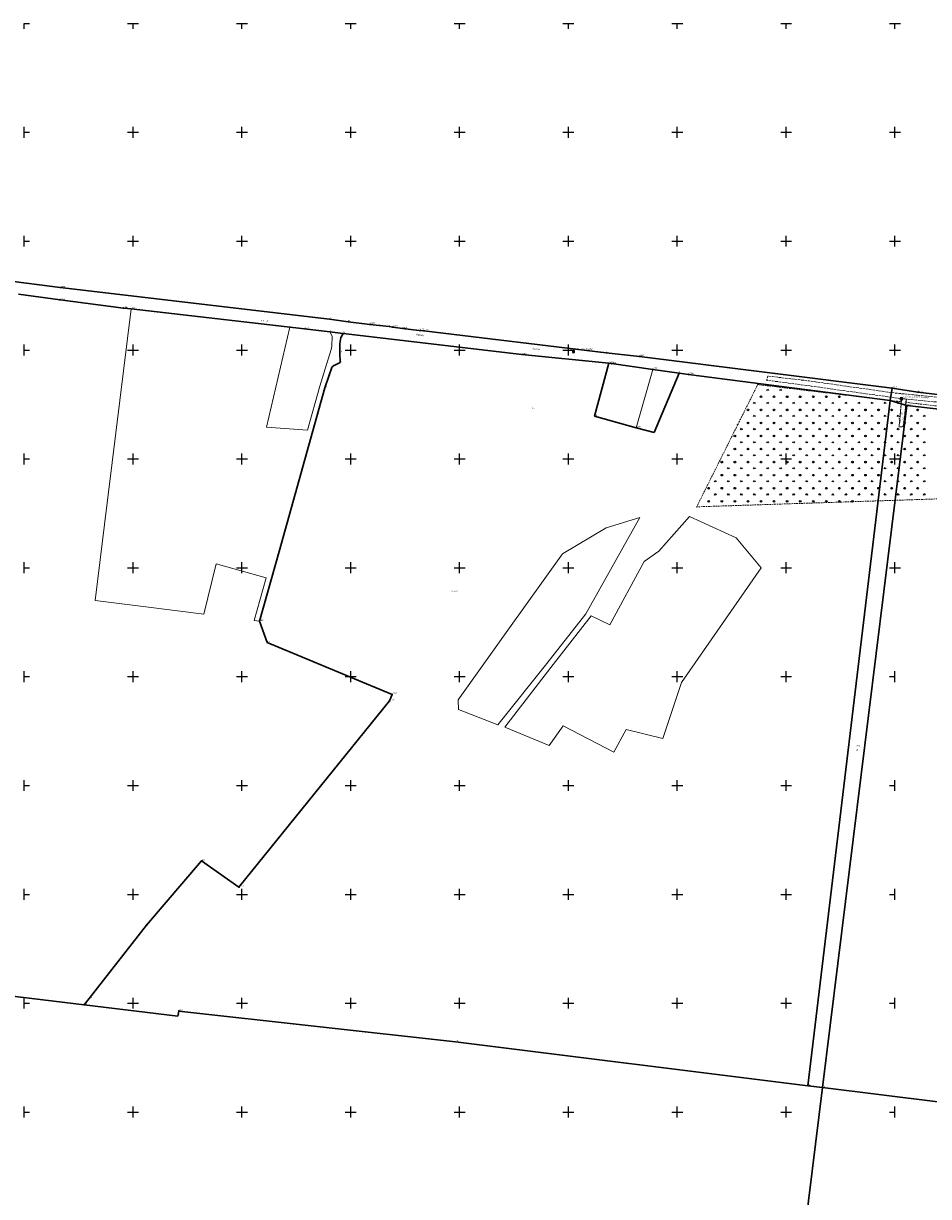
# Model space of a CAD drawing. Header units: metres. Extents: x 5550519 to 5556068, y 5707831 to 5711778.
# Tile 4 of 6: x 5554399 to 5555231, y 5708422 to 5709500. Entities that reach past the tile are written whole.
import ezdxf
from ezdxf.enums import TextEntityAlignment as Align

# ---------------------------------------------------------------- set-up
doc = ezdxf.new("R2010")
doc.units = ezdxf.units.M
doc.header["$MEASUREMENT"] = 0
for name, pattern in [('1.5_0.75', [2.25, 1.5, -0.75]), ('2.25_0.75', [3, 2.25, -0.75]), ('219-1000', [0])]:
    doc.linetypes.add(name, pattern=pattern)
doc.layers.get('0').update_dxf_attribs({"color": 2, "linetype": 'CONTINUOUS', "lineweight": 5})
for name, color, linetype in [('202-punkt graniczny', 7, 'CONTINUOUS'), ('202-punkt graniczny-Atr103', 7, 'CONTINUOUS'), ('202-punkt graniczny-Atr104', 7, 'CONTINUOUS'), ('203-punkt graniczny', 7, 'CONTINUOUS'), ('203-punkt graniczny-Atr103', 7, 'CONTINUOUS'), ('210-oznaczenie konturu użytku gruntowego', 7, 'CONTINUOUS'), ('211-numer działki ewidencyjnej', 7, 'CONTINUOUS'), ('218-kontur użytku gruntowego', 7, 'CONTINUOUS'), ('219-działka ewidencyjna', 7, 'CONTINUOUS'), ('994-Nazwa ulicy', 7, 'CONTINUOUS'), ('jezdnia', 7, 'CONTINUOUS'), ('jezdnia-Atr17', 7, 'CONTINUOUS'), ('pikieta naturalna', 7, 'CONTINUOUS'), ('pikieta naturalna-Atr2', 7, 'CONTINUOUS'), ('Punkt roboczy BDOT GESUT K1', 7, 'CONTINUOUS'), ('Szczegółowa osnowa geodezyjna pozioma', 7, 'CONTINUOUS'), ('Szczegółowa osnowa geodezyjna pozioma-Atr103', 7, 'CONTINUOUS'), ('teren zalesiony', 7, 'CONTINUOUS'), ('Wstawianie ramki sekcyjnej z opisem', 7, 'CONTINUOUS')]:
    doc.layers.add(name, color=color, linetype=linetype)
doc.styles.get("Standard").update_dxf_attribs({"font": 'Working1250', "width": 0.75})

# ---------------------------------------------------------------- blocks, each defined once
blk = doc.blocks.new('203')
at = {"linetype": 'Continuous', "lineweight": 0}
h = blk.add_hatch(color=0, dxfattribs=at)
edge = h.paths.add_edge_path()
edge.add_arc((0, 0), 0.09, 0, 360)
blk = doc.blocks.new('202')
at = {"color": 0, "linetype": 'Continuous', "lineweight": 0}
blk.add_circle((0, 0), 0.4, dxfattribs=at)
blk = doc.blocks.new('PW01')
at = {"linetype": 'Continuous', "lineweight": 13}
h = blk.add_hatch(color=0, dxfattribs=at)
edge = h.paths.add_edge_path()
edge.add_arc((0, 0), 0.18, 0, 360)
blk = doc.blocks.new('OTZK3')
at = {"color": 0, "linetype": 'Continuous'}
for p, q in [((-0.75, -0.433), (0, 0.866)), ((0, 0.866), (0.75, -0.433))]:
    blk.add_line(p, q, dxfattribs=at)
blk = doc.blocks.new('OTZK1')
at = {"color": 0, "linetype": 'Continuous'}
blk.add_circle((0, 0), 0.75, dxfattribs=at)
blk = doc.blocks.new('PIKIETAW1891')
at = {"color": 0}
blk.add_circle((0, 0), 0.09, dxfattribs=at)
blk = doc.blocks.new('OSSP')
at = {"color": 0}
for p, q in [((-0.939, 0.938), (-0.939, -0.938)), ((-0.939, 0.938), (-0.939, -0.938)), ((0.936, 0.938), (-0.939, 0.938)), ((0.936, 0.938), (-0.939, 0.938)), ((0.45, 0), (-0.45, 0)), ((0.45, 0), (-0.45, 0)), ((0, -0.45), (0, 0.45)), ((0, -0.45), (0, 0.45)), ((0.936, -0.938), (0.936, 0.938)), ((0.936, -0.938), (0.936, 0.938)), ((-0.939, -0.938), (0.936, -0.938)), ((-0.939, -0.938), (0.936, -0.938))]:
    blk.add_line(p, q, dxfattribs=at)
blk = doc.blocks.new('RAMKA1000K')
at = {"color": 0}
for p, q in [((0, 495), (0, 500)), ((0, 500), (5, 500)), ((95, 500), (105, 500)), ((100, 495), (100, 500)), ((195, 500), (205, 500)), ((200, 495), (200, 500)), ((295, 500), (305, 500)), ((300, 495), (300, 500)), ((395, 500), (405, 500)), ((400, 495), (400, 500)), ((495, 500), (505, 500)), ((500, 495), (500, 500)), ((595, 500), (605, 500)), ((600, 495), (600, 500)), ((695, 500), (705, 500)), ((700, 495), (700, 500)), ((795, 500), (800, 500)), ((800, 495), (800, 500)), ((0, 395), (0, 405)), ((0, 400), (5, 400)), ((95, 400), (105, 400)), ((100, 395), (100, 405)), ((195, 400), (205, 400)), ((200, 395), (200, 405)), ((295, 400), (305, 400)), ((300, 395), (300, 405)), ((395, 400), (405, 400)), ((400, 395), (400, 405)), ((495, 400), (505, 400)), ((500, 395), (500, 405)), ((595, 400), (605, 400)), ((600, 395), (600, 405)), ((695, 400), (705, 400)), ((700, 395), (700, 405)), ((795, 400), (800, 400)), ((800, 395), (800, 405)), ((0, 295), (0, 305)), ((100, 295), (100, 305)), ((200, 295), (200, 305)), ((300, 295), (300, 305)), ((400, 295), (400, 305)), ((500, 295), (500, 305)), ((600, 295), (600, 305)), ((700, 295), (700, 305)), ((800, 295), (800, 305)), ((0, 300), (5, 300)), ((95, 300), (105, 300)), ((195, 300), (205, 300)), ((295, 300), (305, 300)), ((395, 300), (405, 300)), ((495, 300), (505, 300)), ((595, 300), (605, 300)), ((695, 300), (705, 300)), ((795, 300), (800, 300)), ((0, 195), (0, 205)), ((100, 195), (100, 205)), ((200, 195), (200, 205)), ((300, 195), (300, 205)), ((400, 195), (400, 205)), ((500, 195), (500, 205)), ((600, 195), (600, 205)), ((700, 195), (700, 205)), ((800, 195), (800, 205)), ((0, 200), (5, 200)), ((95, 200), (105, 200)), ((195, 200), (205, 200)), ((295, 200), (305, 200)), ((395, 200), (405, 200)), ((495, 200), (505, 200)), ((595, 200), (605, 200)), ((695, 200), (705, 200)), ((795, 200), (800, 200)), ((0, 95), (0, 105)), ((0, 100), (5, 100)), ((95, 100), (105, 100)), ((100, 95), (100, 105)), ((195, 100), (205, 100)), ((200, 95), (200, 105)), ((295, 100), (305, 100)), ((300, 95), (300, 105)), ((395, 100), (405, 100)), ((400, 95), (400, 105)), ((495, 100), (505, 100)), ((500, 95), (500, 105)), ((595, 100), (605, 100)), ((600, 95), (600, 105)), ((695, 100), (705, 100)), ((700, 95), (700, 105)), ((795, 100), (800, 100)), ((800, 95), (800, 105)), ((0, 0), (0, 5)), ((0, 0), (5, 0)), ((95, 0), (105, 0)), ((100, 0), (100, 5)), ((195, 0), (205, 0)), ((200, 0), (200, 5)), ((295, 0), (305, 0)), ((300, 0), (300, 5)), ((395, 0), (405, 0)), ((400, 0), (400, 5)), ((495, 0), (505, 0)), ((500, 0), (500, 5)), ((595, 0), (605, 0)), ((600, 0), (600, 5)), ((695, 0), (705, 0)), ((700, 0), (700, 5)), ((795, 0), (800, 0)), ((800, 0), (800, 5))]:
    blk.add_line(p, q, dxfattribs=at)

msp = doc.modelspace()

# ---------------------------------------------------------------- linework, layer by layer
at = {"layer": '218-kontur użytku gruntowego', "color": 3, "linetype": 'Continuous', "lineweight": 18, "flags": 128}
for points in [[(5554433.02, 5709257.41), (5554380.75, 5709264.25)], [(5554680.38, 5709228.29), (5554433.02, 5709257.41)], [(5554394.85, 5709251.18), (5554432.88, 5709246.03)], [(5554432.88, 5709246.03), (5554491.22, 5709238.53)], [(5554498.26, 5709237.87), (5554473.86, 5709039.8)], [(5554491.22, 5709238.53), (5554498.26, 5709237.87)], [(5554644.07, 5709221.08), (5554498.26, 5709237.87)], [(5554498.26, 5709237.87), (5554644.07, 5709221.08)], [(5554622.54, 5709129.2), (5554644.07, 5709221.08)], [(5554644.07, 5709221.08), (5554657.64, 5709219.52)], [(5554697.51, 5709226.05), (5554680.38, 5709228.29)], [(5554717.66, 5709223.61), (5554697.51, 5709226.05)], [(5554726.3, 5709222.57), (5554717.66, 5709223.61)], [(5554735.19, 5709221.5), (5554726.3, 5709222.57)], [(5554738.53, 5709221.09), (5554735.19, 5709221.5)], [(5554747.5, 5709219.66), (5554738.53, 5709221.09)], [(5554657.64, 5709219.52), (5554680.86, 5709216.77)], [(5554693.04, 5709215.32), (5554680.86, 5709216.77)], [(5554680.86, 5709216.77), (5554682.81, 5709212.61)], [(5554680.86, 5709216.77), (5554693.04, 5709215.32)], [(5554682.81, 5709212.61), (5554682.47, 5709203.66)], [(5554857.11, 5709195.87), (5554693.04, 5709215.32)], [(5554693.04, 5709215.32), (5554857.11, 5709195.87)], [(5554762.83, 5709218.08), (5554747.5, 5709219.66)], [(5554767.23, 5709217.68), (5554762.83, 5709218.08)], [(5554934.6, 5709197.33), (5554767.23, 5709217.68)], [(5554681.93, 5709200.43), (5554677.67, 5709186.57)], [(5554682.47, 5709203.66), (5554681.93, 5709200.43)], [(5554937.11, 5709187.8), (5554857.11, 5709195.87)], [(5554857.11, 5709195.87), (5554937.11, 5709187.8)], [(5554965.22, 5709194.14), (5554934.6, 5709197.33)], [(5555163.75, 5709169.32), (5554965.22, 5709194.14)], [(5554677.67, 5709186.57), (5554671.59, 5709166.69)], [(5554923.89, 5709139.29), (5554937.11, 5709187.8)], [(5554937.11, 5709187.8), (5554939.49, 5709187.55)], [(5554939.49, 5709187.55), (5554977.6, 5709182.24)], [(5554977.6, 5709182.24), (5554962.31, 5709128.68)], [(5555001.68, 5709178.88), (5554977.6, 5709182.24)], [(5554977.6, 5709182.24), (5555001.68, 5709178.88)], [(5555010.39, 5709177.67), (5555001.68, 5709178.88)], [(5555001.68, 5709178.88), (5555010.39, 5709177.67)], [(5555195.65, 5709153.71), (5555010.39, 5709177.67)], [(5555010.39, 5709177.67), (5555195.65, 5709153.71)], [(5555197.48, 5709165.1), (5555163.75, 5709169.32)], [(5554671.59, 5709166.69), (5554660.29, 5709126.48)], [(5555195.65, 5709153.71), (5555197.48, 5709165.1)], [(5555197.48, 5709165.1), (5555195.65, 5709153.71)], [(5555220.88, 5709161.36), (5555197.48, 5709165.1)], [(5555458.23, 5709133.02), (5555220.88, 5709161.36)], [(5555119.91, 5708523.98), (5555195.65, 5709153.71)], [(5555195.65, 5709153.71), (5555119.91, 5708523.98)], [(5555133.45, 5708522.62), (5555210.8, 5709149.02)], [(5555210.8, 5709149.02), (5555133.45, 5708522.62)], [(5555210.8, 5709149.02), (5555195.65, 5709153.71)], [(5555195.65, 5709153.71), (5555210.8, 5709149.02)], [(5555635.05, 5709100.64), (5555210.8, 5709149.02)], [(5555210.8, 5709149.02), (5555635.05, 5709100.64)], [(5554962.31, 5709128.68), (5554923.89, 5709139.29)], [(5554660.29, 5709126.48), (5554622.54, 5709129.2)], [(5554473.86, 5709039.8), (5554465.14, 5708969.91)], [(5554965.74, 5709046.23), (5554916.06, 5708957.62)], [(5554934.64, 5709036.83), (5554965.74, 5709046.23)], [(5554982.98, 5709015.11), (5555011.13, 5709047.14)], [(5555011.13, 5709047.14), (5555053.96, 5709027.41)], [(5554894.58, 5709012.89), (5554934.64, 5709036.83)], [(5555053.96, 5709027.41), (5555077.19, 5709000)], [(5554844.31, 5708942.56), (5554894.58, 5709012.89)], [(5554938.01, 5708947.6), (5554969.7, 5709005.72)], [(5554969.7, 5709005.72), (5554982.98, 5709015.11)], [(5554565.1, 5708957.33), (5554576.28, 5709003.59)], [(5554576.28, 5709003.59), (5554622.22, 5708990.87)], [(5555077.19, 5709000), (5555003.94, 5708894.72)], [(5554622.22, 5708990.87), (5554611.18, 5708951.53)], [(5554465.14, 5708969.91), (5554509.42, 5708964.34)], [(5554509.42, 5708964.34), (5554565.1, 5708957.33)], [(5554611.18, 5708951.53), (5554616.14, 5708950.91)], [(5554916.06, 5708957.62), (5554880.17, 5708911.99)], [(5554883.71, 5708908.3), (5554920.74, 5708955.7)], [(5554920.74, 5708955.7), (5554938.01, 5708947.6)], [(5554616.14, 5708950.91), (5554623.22, 5708931.39)], [(5554798.66, 5708878.77), (5554844.31, 5708942.56)], [(5554623.22, 5708931.39), (5554738.08, 5708883.72)], [(5554880.17, 5708911.99), (5554835.16, 5708855.57)], [(5554841.47, 5708853.49), (5554883.71, 5708908.3)], [(5555003.94, 5708894.72), (5554986.6, 5708843.15)], [(5554735.68, 5708877.75), (5554630.81, 5708748.11)], [(5554738.08, 5708883.72), (5554735.68, 5708877.75)], [(5554798.87, 5708869.89), (5554798.66, 5708878.77)], [(5554835.16, 5708855.57), (5554798.87, 5708869.89)], [(5554895.29, 5708854.88), (5554882.24, 5708836.85)], [(5554941.68, 5708830.51), (5554895.29, 5708854.88)], [(5554882.24, 5708836.85), (5554841.47, 5708853.49)], [(5554953.13, 5708851.49), (5554941.68, 5708830.51)], [(5554986.6, 5708843.15), (5554953.13, 5708851.49)], [(5554630.81, 5708748.11), (5554597.28, 5708706.66)], [(5554562.96, 5708730.67), (5554523.68, 5708684.84)], [(5554597.28, 5708706.66), (5554562.96, 5708730.67)], [(5554523.68, 5708684.84), (5554512.45, 5708671.75)], [(5554512.45, 5708671.75), (5554459.66, 5708604.45)], [(5554455.1, 5708598.63), (5554335.92, 5708612.8)], [(5554459.66, 5708604.45), (5554455.1, 5708598.63)], [(5554455.1, 5708598.63), (5554541.28, 5708588.12)], [(5554541.28, 5708588.12), (5554455.1, 5708598.63)], [(5554541.28, 5708588.12), (5554541.98, 5708592.83)], [(5554541.98, 5708592.83), (5554541.28, 5708588.12)], [(5554541.98, 5708592.83), (5554796.2, 5708564.5)], [(5554796.2, 5708564.5), (5554541.98, 5708592.83)], [(5554796.2, 5708564.5), (5555119.91, 5708523.98)], [(5555119.91, 5708523.98), (5554796.2, 5708564.5)], [(5555101.68, 5708264.77), (5555133.45, 5708522.62)], [(5555133.45, 5708522.62), (5555101.68, 5708264.77)], [(5555133.45, 5708522.62), (5555119.91, 5708523.98)], [(5555119.91, 5708523.98), (5555133.45, 5708522.62)], [(5555347.87, 5708495.95), (5555133.45, 5708522.62)], [(5555133.45, 5708522.62), (5555347.87, 5708495.95)]]:
    msp.add_lwpolyline(points, dxfattribs=at)
at = {"layer": '219-działka ewidencyjna', "color": 94, "linetype": '219-1000', "lineweight": 30, "flags": 128}
for points in [[(5554380.75, 5709264.25), (5554433.02, 5709257.41)], [(5554680.38, 5709228.29), (5554433.02, 5709257.41)], [(5554394.85, 5709251.18), (5554432.88, 5709246.03)], [(5554432.88, 5709246.03), (5554491.22, 5709238.53)], [(5554491.22, 5709238.53), (5554498.26, 5709237.87)], [(5554498.26, 5709237.87), (5554657.64, 5709219.52)], [(5554680.38, 5709228.29), (5554697.51, 5709226.05)], [(5554697.51, 5709226.05), (5554717.66, 5709223.61)], [(5554717.66, 5709223.61), (5554726.3, 5709222.57)], [(5554726.3, 5709222.57), (5554735.19, 5709221.5)], [(5554738.53, 5709221.09), (5554735.19, 5709221.5)], [(5554747.5, 5709219.66), (5554738.53, 5709221.09)], [(5554657.64, 5709219.52), (5554680.86, 5709216.77)], [(5554680.86, 5709216.77), (5554693.04, 5709215.32)], [(5554690.1, 5709205.9), (5554690.74, 5709211.43)], [(5554690.74, 5709211.43), (5554693.04, 5709215.32)], [(5554857.11, 5709195.87), (5554693.04, 5709215.32)], [(5554762.83, 5709218.08), (5554747.5, 5709219.66)], [(5554762.83, 5709218.08), (5554767.23, 5709217.68)], [(5554767.23, 5709217.68), (5554934.6, 5709197.33)], [(5554689.98, 5709197.7), (5554690.1, 5709205.9)], [(5554684.12, 5709185.54), (5554690.33, 5709188.5)], [(5554689.98, 5709197.7), (5554690.33, 5709188.5)], [(5554857.11, 5709195.87), (5554937.11, 5709187.8)], [(5554965.22, 5709194.14), (5554934.6, 5709197.33)], [(5554965.22, 5709194.14), (5555197.48, 5709165.1)], [(5554679.95, 5709176.03), (5554682.66, 5709183.92)], [(5554682.66, 5709183.92), (5554683.01, 5709184.6)], [(5554683.01, 5709184.6), (5554683.41, 5709185.2)], [(5554683.41, 5709185.2), (5554684.12, 5709185.54)], [(5554937.11, 5709187.8), (5554923.89, 5709139.29)], [(5554937.11, 5709187.8), (5554939.49, 5709187.55)], [(5554939.49, 5709187.55), (5554977.6, 5709182.24)], [(5554977.6, 5709182.24), (5555001.68, 5709178.88)], [(5554978.61, 5709124.18), (5555001.68, 5709178.88)], [(5555010.39, 5709177.67), (5555001.68, 5709178.88)], [(5555010.39, 5709177.67), (5555195.65, 5709153.71)], [(5554676.3, 5709165.35), (5554679.95, 5709176.03)], [(5554634.15, 5709015.05), (5554676.3, 5709165.35)], [(5555197.48, 5709165.1), (5555195.65, 5709153.71)], [(5555197.48, 5709165.1), (5555220.88, 5709161.36)], [(5555220.88, 5709161.36), (5555458.23, 5709133.02)], [(5555119.91, 5708523.98), (5555195.65, 5709153.71)], [(5555133.45, 5708522.62), (5555210.8, 5709149.02)], [(5555195.65, 5709153.71), (5555210.8, 5709149.02)], [(5555635.05, 5709100.64), (5555210.8, 5709149.02)], [(5554923.89, 5709139.29), (5554962.31, 5709128.68)], [(5554962.31, 5709128.68), (5554978.61, 5709124.18)], [(5554616.14, 5708950.91), (5554634.15, 5709015.05)], [(5554616.14, 5708950.91), (5554623.22, 5708931.39)], [(5554738.08, 5708883.72), (5554623.22, 5708931.39)], [(5554735.68, 5708877.75), (5554597.28, 5708706.66)], [(5554738.08, 5708883.72), (5554735.68, 5708877.75)], [(5554562.96, 5708730.67), (5554512.45, 5708671.75)], [(5554562.96, 5708730.67), (5554597.28, 5708706.66)], [(5554512.45, 5708671.75), (5554459.66, 5708604.45)], [(5554335.92, 5708612.8), (5554455.1, 5708598.63)], [(5554459.66, 5708604.45), (5554455.1, 5708598.63)], [(5554455.1, 5708598.63), (5554541.28, 5708588.12)], [(5554541.98, 5708592.83), (5554541.28, 5708588.12)], [(5554541.98, 5708592.83), (5554796.2, 5708564.5)], [(5554796.2, 5708564.5), (5555119.91, 5708523.98)], [(5555101.68, 5708264.77), (5555133.45, 5708522.62)], [(5555119.91, 5708523.98), (5555133.45, 5708522.62)], [(5555347.87, 5708495.95), (5555133.45, 5708522.62)]]:
    msp.add_lwpolyline(points, dxfattribs=at)
at = {"layer": 'jezdnia', "color": 252, "linetype": '2.25_0.75', "lineweight": 18, "flags": 128}
for points in [[(5555631.14, 5709107.85), (5555582.87, 5709114.28), (5555487.61, 5709126.44), (5555461.56, 5709129.81), (5555420.05, 5709135.28), (5555367.29, 5709142.27), (5555300.59, 5709150.08), (5555210.88, 5709159.51), (5555200.24, 5709160.42), (5555121.43, 5709171.58), (5555083.25, 5709176.06), (5555082.17, 5709172.29), (5555123.28, 5709166.82), (5555206.05, 5709155.34), (5555210.55, 5709154.86), (5555302.31, 5709146.24), (5555366.74, 5709138.92), (5555418.43, 5709131.09), (5555460.19, 5709126.83), (5555487.35, 5709122.93), (5555567.72, 5709112.96), (5555571.54, 5709112.46), (5555581.99, 5709110.46), (5555632.9, 5709104.61)], [(5555206.05, 5709155.34), (5555204.41, 5709135.09), (5555203.71, 5709129.49), (5555207.6, 5709129.65), (5555208.28, 5709134.78), (5555210.55, 5709154.86)]]:
    msp.add_lwpolyline(points, close=True, dxfattribs=at)
at = {"layer": 'teren zalesiony', "color": 3, "linetype": '1.5_0.75', "lineweight": 18, "flags": 128}
msp.add_lwpolyline([(5555562.91, 5709073.89), (5555565.87, 5709093.03), (5555567.28, 5709108.83), (5555210.23, 5709151.98), (5555208.28, 5709134.78), (5555207.6, 5709129.65), (5555203.71, 5709129.49), (5555204.41, 5709135.09), (5555205.83, 5709152.51), (5555195.65, 5709153.71), (5555073.93, 5709168.24), (5555057.8, 5709136), (5555055.54, 5709131.47), (5555017.83, 5709055.97)], close=True, dxfattribs=at)

# ---------------------------------------------------------------- block references
at = {"layer": '202-punkt graniczny', "color": 252, "linetype": 'Continuous', "lineweight": 18}
for p in [(5554433.02, 5709257.41), (5554432.88, 5709246.03), (5554491.22, 5709238.53), (5554717.66, 5709223.61), (5554738.53, 5709221.09), (5554767.23, 5709217.68), (5554965.22, 5709194.14), (5554937.11, 5709187.8), (5554939.49, 5709187.55), (5554977.6, 5709182.24), (5555010.39, 5709177.67), (5555197.48, 5709165.1), (5555220.88, 5709161.36), (5555210.8, 5709149.02), (5554962.31, 5709128.68), (5554735.68, 5708877.75), (5554738.08, 5708883.72), (5554562.96, 5708730.67), (5554597.28, 5708706.66), (5554512.45, 5708671.75), (5554455.1, 5708598.63), (5554541.98, 5708592.83), (5555133.45, 5708522.62)]:
    msp.add_blockref('202', p, dxfattribs=at)
at = {"layer": '203-punkt graniczny', "color": 252, "linetype": 'Continuous', "lineweight": 18}
for p in [(5554498.26, 5709237.87), (5554680.38, 5709228.29), (5554697.51, 5709226.05), (5554726.3, 5709222.57), (5554735.19, 5709221.5), (5554657.64, 5709219.52), (5554680.86, 5709216.77), (5554690.74, 5709211.43), (5554693.04, 5709215.32), (5554747.5, 5709219.66), (5554762.83, 5709218.08), (5554690.1, 5709205.9), (5554689.98, 5709197.7), (5554690.33, 5709188.5), (5554857.11, 5709195.87), (5554934.6, 5709197.33), (5554682.66, 5709183.92), (5554683.01, 5709184.6), (5554683.41, 5709185.2), (5554684.12, 5709185.54), (5555001.68, 5709178.88), (5554679.95, 5709176.03), (5554676.3, 5709165.35), (5555195.65, 5709153.71), (5554923.89, 5709139.29), (5554978.61, 5709124.18), (5554634.15, 5709015.05), (5554616.14, 5708950.91), (5554623.22, 5708931.39), (5554459.66, 5708604.45), (5554541.28, 5708588.12), (5554796.2, 5708564.5), (5555119.91, 5708523.98)]:
    msp.add_blockref('203', p, dxfattribs=at)
at = {"layer": 'pikieta naturalna', "color": 252, "linetype": 'Continuous', "lineweight": 13}
for p in [(5555210.37, 5709152.86), (5555204.41, 5709135.09), (5555208.28, 5709134.78)]:
    msp.add_blockref('PW01', p, dxfattribs=at)
at = {"layer": 'Punkt roboczy BDOT GESUT K1', "color": 6, "linetype": 'Continuous', "lineweight": 18}
for p in [(5555073.93, 5709168.24), (5555082.17, 5709172.29), (5555083.25, 5709176.06), (5555121.43, 5709171.58), (5555123.28, 5709166.82), (5555200.24, 5709160.42), (5555210.88, 5709159.51), (5555195.65, 5709153.71), (5555205.83, 5709152.51), (5555206.05, 5709155.34), (5555206.05, 5709155.34), (5555210.23, 5709151.98), (5555210.37, 5709152.86), (5555210.55, 5709154.86), (5555210.55, 5709154.86), (5555057.8, 5709136), (5555204.41, 5709135.09), (5555204.41, 5709135.09), (5555204.41, 5709135.09), (5555208.28, 5709134.78), (5555208.28, 5709134.78), (5555208.28, 5709134.78), (5555055.54, 5709131.47), (5555203.71, 5709129.49), (5555203.71, 5709129.49), (5555207.6, 5709129.65), (5555207.6, 5709129.65), (5555017.83, 5709055.97)]:
    msp.add_blockref('PIKIETAW1891', p, dxfattribs=at)
at = {"layer": 'Szczegółowa osnowa geodezyjna pozioma', "color": 252, "linetype": 'Continuous', "lineweight": 13}
for p in [(5554904.666, 5709198.734), (5555205.837, 5709155.192)]:
    msp.add_blockref('OSSP', p, dxfattribs=at)
at = {"layer": 'teren zalesiony', "color": 3, "linetype": 'Continuous', "lineweight": 18}
for name, p in [('OTZK1', (5555076.916, 5709157.056)), ('OTZK3', (5555082.916, 5709163.236)), ('OTZK1', (5555088.916, 5709157.056)), ('OTZK3', (5555094.916, 5709163.236)), ('OTZK1', (5555100.916, 5709157.056)), ('OTZK1', (5555112.916, 5709157.056)), ('OTZK1', (5555124.916, 5709157.056)), ('OTZK1', (5555136.916, 5709157.056)), ('OTZK1', (5555148.916, 5709157.056)), ('OTZK1', (5555064.916, 5709145.056)), ('OTZK3', (5555070.916, 5709151.236)), ('OTZK1', (5555076.916, 5709145.056)), ('OTZK3', (5555082.916, 5709151.236)), ('OTZK1', (5555088.916, 5709145.056)), ('OTZK3', (5555094.916, 5709151.236)), ('OTZK1', (5555100.916, 5709145.056)), ('OTZK3', (5555106.916, 5709151.236)), ('OTZK1', (5555112.916, 5709145.056)), ('OTZK3', (5555118.916, 5709151.236)), ('OTZK1', (5555124.916, 5709145.056)), ('OTZK3', (5555130.916, 5709151.236)), ('OTZK1', (5555136.916, 5709145.056)), ('OTZK3', (5555142.916, 5709151.236)), ('OTZK1', (5555148.916, 5709145.056)), ('OTZK3', (5555154.916, 5709151.236)), ('OTZK1', (5555160.916, 5709145.056)), ('OTZK3', (5555166.916, 5709151.236)), ('OTZK1', (5555172.916, 5709145.056)), ('OTZK3', (5555178.916, 5709151.236)), ('OTZK1', (5555184.916, 5709145.056)), ('OTZK3', (5555190.916, 5709151.236)), ('OTZK1', (5555196.916, 5709145.056)), ('OTZK3', (5555202.916, 5709151.236)), ('OTZK1', (5555220.916, 5709145.056)), ('OTZK3', (5555070.916, 5709139.236)), ('OTZK3', (5555082.916, 5709139.236)), ('OTZK3', (5555094.916, 5709139.236)), ('OTZK3', (5555106.916, 5709139.236)), ('OTZK3', (5555118.916, 5709139.236)), ('OTZK3', (5555130.916, 5709139.236)), ('OTZK3', (5555142.916, 5709139.236)), ('OTZK3', (5555154.916, 5709139.236)), ('OTZK3', (5555166.916, 5709139.236)), ('OTZK3', (5555178.916, 5709139.236)), ('OTZK3', (5555190.916, 5709139.236)), ('OTZK3', (5555202.916, 5709139.236)), ('OTZK3', (5555214.916, 5709139.236)), ('OTZK3', (5555226.916, 5709139.236)), ('OTZK3', (5555058.916, 5709127.236)), ('OTZK1', (5555064.916, 5709133.056)), ('OTZK3', (5555070.916, 5709127.236)), ('OTZK1', (5555076.916, 5709133.056)), ('OTZK3', (5555082.916, 5709127.236)), ('OTZK1', (5555088.916, 5709133.056)), ('OTZK3', (5555094.916, 5709127.236)), ('OTZK1', (5555100.916, 5709133.056)), ('OTZK3', (5555106.916, 5709127.236)), ('OTZK1', (5555112.916, 5709133.056)), ('OTZK3', (5555118.916, 5709127.236)), ('OTZK1', (5555124.916, 5709133.056)), ('OTZK3', (5555130.916, 5709127.236)), ('OTZK1', (5555136.916, 5709133.056)), ('OTZK3', (5555142.916, 5709127.236)), ('OTZK1', (5555148.916, 5709133.056)), ('OTZK3', (5555154.916, 5709127.236)), ('OTZK1', (5555160.916, 5709133.056)), ('OTZK3', (5555166.916, 5709127.236)), ('OTZK1', (5555172.916, 5709133.056)), ('OTZK3', (5555178.916, 5709127.236)), ('OTZK1', (5555184.916, 5709133.056)), ('OTZK3', (5555190.916, 5709127.236)), ('OTZK1', (5555196.916, 5709133.056)), ('OTZK3', (5555202.916, 5709127.236)), ('OTZK1', (5555208.916, 5709133.056)), ('OTZK3', (5555214.916, 5709127.236)), ('OTZK1', (5555220.916, 5709133.056)), ('OTZK3', (5555226.916, 5709127.236)), ('OTZK1', (5555052.916, 5709121.056)), ('OTZK3', (5555058.916, 5709115.236)), ('OTZK1', (5555064.916, 5709121.056)), ('OTZK3', (5555070.916, 5709115.236)), ('OTZK1', (5555076.916, 5709121.056)), ('OTZK3', (5555082.916, 5709115.236)), ('OTZK1', (5555088.916, 5709121.056)), ('OTZK3', (5555094.916, 5709115.236)), ('OTZK1', (5555100.916, 5709121.056)), ('OTZK3', (5555106.916, 5709115.236)), ('OTZK1', (5555112.916, 5709121.056)), ('OTZK3', (5555118.916, 5709115.236)), ('OTZK1', (5555124.916, 5709121.056)), ('OTZK3', (5555130.916, 5709115.236)), ('OTZK1', (5555136.916, 5709121.056)), ('OTZK3', (5555142.916, 5709115.236)), ('OTZK1', (5555148.916, 5709121.056)), ('OTZK3', (5555154.916, 5709115.236)), ('OTZK1', (5555160.916, 5709121.056)), ('OTZK3', (5555166.916, 5709115.236)), ('OTZK1', (5555172.916, 5709121.056)), ('OTZK3', (5555178.916, 5709115.236)), ('OTZK1', (5555184.916, 5709121.056)), ('OTZK3', (5555190.916, 5709115.236)), ('OTZK1', (5555196.916, 5709121.056)), ('OTZK3', (5555202.916, 5709115.236)), ('OTZK1', (5555208.916, 5709121.056)), ('OTZK3', (5555214.916, 5709115.236)), ('OTZK1', (5555220.916, 5709121.056)), ('OTZK3', (5555226.916, 5709115.236)), ('OTZK3', (5555046.916, 5709103.236)), ('OTZK1', (5555052.916, 5709109.056)), ('OTZK3', (5555058.916, 5709103.236)), ('OTZK1', (5555064.916, 5709109.056)), ('OTZK3', (5555070.916, 5709103.236)), ('OTZK1', (5555076.916, 5709109.056)), ('OTZK3', (5555082.916, 5709103.236)), ('OTZK1', (5555088.916, 5709109.056)), ('OTZK3', (5555094.916, 5709103.236)), ('OTZK1', (5555100.916, 5709109.056)), ('OTZK3', (5555106.916, 5709103.236)), ('OTZK1', (5555112.916, 5709109.056)), ('OTZK3', (5555118.916, 5709103.236)), ('OTZK1', (5555124.916, 5709109.056)), ('OTZK3', (5555130.916, 5709103.236)), ('OTZK1', (5555136.916, 5709109.056)), ('OTZK3', (5555142.916, 5709103.236)), ('OTZK1', (5555148.916, 5709109.056)), ('OTZK3', (5555154.916, 5709103.236)), ('OTZK1', (5555160.916, 5709109.056)), ('OTZK3', (5555166.916, 5709103.236)), ('OTZK1', (5555172.916, 5709109.056)), ('OTZK3', (5555178.916, 5709103.236)), ('OTZK1', (5555184.916, 5709109.056)), ('OTZK3', (5555190.916, 5709103.236)), ('OTZK1', (5555196.916, 5709109.056)), ('OTZK3', (5555202.916, 5709103.236)), ('OTZK1', (5555208.916, 5709109.056)), ('OTZK3', (5555214.916, 5709103.236)), ('OTZK1', (5555220.916, 5709109.056)), ('OTZK3', (5555226.916, 5709103.236)), ('OTZK1', (5555040.916, 5709097.056)), ('OTZK3', (5555046.916, 5709091.236)), ('OTZK1', (5555052.916, 5709097.056)), ('OTZK3', (5555058.916, 5709091.236)), ('OTZK1', (5555064.916, 5709097.056)), ('OTZK3', (5555070.916, 5709091.236)), ('OTZK1', (5555076.916, 5709097.056)), ('OTZK3', (5555082.916, 5709091.236)), ('OTZK1', (5555088.916, 5709097.056)), ('OTZK3', (5555094.916, 5709091.236)), ('OTZK1', (5555100.916, 5709097.056)), ('OTZK3', (5555106.916, 5709091.236)), ('OTZK1', (5555112.916, 5709097.056)), ('OTZK3', (5555118.916, 5709091.236)), ('OTZK1', (5555124.916, 5709097.056)), ('OTZK3', (5555130.916, 5709091.236)), ('OTZK1', (5555136.916, 5709097.056)), ('OTZK3', (5555142.916, 5709091.236)), ('OTZK1', (5555148.916, 5709097.056)), ('OTZK3', (5555154.916, 5709091.236)), ('OTZK1', (5555160.916, 5709097.056)), ('OTZK3', (5555166.916, 5709091.236)), ('OTZK1', (5555172.916, 5709097.056)), ('OTZK3', (5555178.916, 5709091.236)), ('OTZK1', (5555184.916, 5709097.056)), ('OTZK3', (5555190.916, 5709091.236)), ('OTZK1', (5555196.916, 5709097.056)), ('OTZK3', (5555202.916, 5709091.236)), ('OTZK1', (5555208.916, 5709097.056)), ('OTZK3', (5555214.916, 5709091.236)), ('OTZK1', (5555220.916, 5709097.056)), ('OTZK3', (5555226.916, 5709091.236)), ('OTZK1', (5555040.916, 5709085.056)), ('OTZK1', (5555052.916, 5709085.056)), ('OTZK1', (5555064.916, 5709085.056)), ('OTZK1', (5555076.916, 5709085.056)), ('OTZK1', (5555088.916, 5709085.056)), ('OTZK1', (5555100.916, 5709085.056)), ('OTZK1', (5555112.916, 5709085.056)), ('OTZK1', (5555124.916, 5709085.056)), ('OTZK1', (5555136.916, 5709085.056)), ('OTZK1', (5555148.916, 5709085.056)), ('OTZK1', (5555160.916, 5709085.056)), ('OTZK1', (5555172.916, 5709085.056)), ('OTZK1', (5555184.916, 5709085.056)), ('OTZK1', (5555196.916, 5709085.056)), ('OTZK1', (5555208.916, 5709085.056)), ('OTZK1', (5555220.916, 5709085.056)), ('OTZK1', (5555028.916, 5709073.056)), ('OTZK3', (5555034.916, 5709079.236)), ('OTZK1', (5555040.916, 5709073.056)), ('OTZK3', (5555046.916, 5709079.236)), ('OTZK1', (5555052.916, 5709073.056)), ('OTZK3', (5555058.916, 5709079.236)), ('OTZK1', (5555064.916, 5709073.056)), ('OTZK3', (5555070.916, 5709079.236)), ('OTZK1', (5555076.916, 5709073.056)), ('OTZK3', (5555082.916, 5709079.236)), ('OTZK1', (5555088.916, 5709073.056)), ('OTZK3', (5555094.916, 5709079.236)), ('OTZK1', (5555100.916, 5709073.056)), ('OTZK3', (5555106.916, 5709079.236)), ('OTZK1', (5555112.916, 5709073.056)), ('OTZK3', (5555118.916, 5709079.236)), ('OTZK1', (5555124.916, 5709073.056)), ('OTZK3', (5555130.916, 5709079.236)), ('OTZK1', (5555136.916, 5709073.056)), ('OTZK3', (5555142.916, 5709079.236)), ('OTZK1', (5555148.916, 5709073.056)), ('OTZK3', (5555154.916, 5709079.236)), ('OTZK1', (5555160.916, 5709073.056)), ('OTZK3', (5555166.916, 5709079.236)), ('OTZK1', (5555172.916, 5709073.056)), ('OTZK3', (5555178.916, 5709079.236)), ('OTZK1', (5555184.916, 5709073.056)), ('OTZK3', (5555190.916, 5709079.236)), ('OTZK1', (5555196.916, 5709073.056)), ('OTZK3', (5555202.916, 5709079.236)), ('OTZK1', (5555208.916, 5709073.056)), ('OTZK3', (5555214.916, 5709079.236)), ('OTZK1', (5555220.916, 5709073.056)), ('OTZK3', (5555226.916, 5709079.236)), ('OTZK1', (5555028.916, 5709061.056)), ('OTZK3', (5555034.916, 5709067.236)), ('OTZK1', (5555040.916, 5709061.056)), ('OTZK3', (5555046.916, 5709067.236)), ('OTZK1', (5555052.916, 5709061.056)), ('OTZK3', (5555058.916, 5709067.236)), ('OTZK1', (5555064.916, 5709061.056)), ('OTZK3', (5555070.916, 5709067.236)), ('OTZK1', (5555076.916, 5709061.056)), ('OTZK3', (5555082.916, 5709067.236)), ('OTZK1', (5555088.916, 5709061.056)), ('OTZK3', (5555094.916, 5709067.236)), ('OTZK1', (5555100.916, 5709061.056)), ('OTZK3', (5555106.916, 5709067.236)), ('OTZK1', (5555112.916, 5709061.056)), ('OTZK3', (5555118.916, 5709067.236)), ('OTZK1', (5555124.916, 5709061.056)), ('OTZK3', (5555130.916, 5709067.236)), ('OTZK1', (5555136.916, 5709061.056)), ('OTZK3', (5555142.916, 5709067.236)), ('OTZK1', (5555148.916, 5709061.056)), ('OTZK3', (5555154.916, 5709067.236)), ('OTZK1', (5555160.916, 5709061.056)), ('OTZK3', (5555166.916, 5709067.236)), ('OTZK3', (5555178.916, 5709067.236)), ('OTZK3', (5555190.916, 5709067.236)), ('OTZK3', (5555202.916, 5709067.236)), ('OTZK3', (5555214.916, 5709067.236)), ('OTZK3', (5555226.916, 5709067.236))]:
    msp.add_blockref(name, p, dxfattribs=at)
at = {"layer": 'Wstawianie ramki sekcyjnej z opisem', "color": 252, "linetype": 'Continuous', "lineweight": 13}
for p in [(5554400, 5709000), (5554400, 5709000), (5555200, 5709000), (5555200, 5709000), (5554400, 5708500), (5554400, 5708500), (5554400, 5708000), (5554400, 5708000)]:
    msp.add_blockref('RAMKA1000K', p, dxfattribs=at)

# ---------------------------------------------------------------- texts
at = {"layer": '202-punkt graniczny-Atr103', "color": 252, "width": 0.9}
for s, p in [('10044', (5554433.02, 5709257.41)), ('10044', (5554433.02, 5709257.41)), ('10017', (5554432.88, 5709246.03)), ('10017', (5554432.88, 5709246.03)), ('10018', (5554491.22, 5709238.53)), ('10018', (5554491.22, 5709238.53)), ('13377', (5554717.66, 5709223.61)), ('13377', (5554717.66, 5709223.61)), ('13378', (5554738.53, 5709221.09)), ('13378', (5554738.53, 5709221.09)), ('10229', (5554767.23, 5709217.68)), ('10229', (5554767.23, 5709217.68)), ('10574', (5554937.11, 5709187.8)), ('10574', (5554937.11, 5709187.8)), ('10568', (5554939.49, 5709187.55)), ('10568', (5554939.49, 5709187.55)), ('10047', (5554965.22, 5709194.14)), ('10047', (5554965.22, 5709194.14)), ('10045', (5555197.48, 5709165.1)), ('10045', (5555197.48, 5709165.1)), ('10003', (5555220.88, 5709161.36)), ('10003', (5555220.88, 5709161.36)), ('13383', (5555210.8, 5709149.02)), ('13383', (5555210.8, 5709149.02)), ('10559', (5554735.68, 5708877.75)), ('10559', (5554735.68, 5708877.75)), ('10510', (5554738.08, 5708883.72)), ('10510', (5554738.08, 5708883.72)), ('723', (5554562.96, 5708730.67)), ('723', (5554562.96, 5708730.67)), ('10212', (5554597.28, 5708706.66)), ('10212', (5554597.28, 5708706.66)), ('722', (5554512.45, 5708671.75)), ('722', (5554512.45, 5708671.75)), ('721', (5554455.1, 5708598.63)), ('721', (5554455.1, 5708598.63)), ('1044', (5554541.98, 5708592.83)), ('1044', (5554541.98, 5708592.83)), ('171', (5555133.45, 5708522.62)), ('171', (5555133.45, 5708522.62))]:
    msp.add_text(s, height=1.125, dxfattribs=at).set_placement(p, align=Align.BOTTOM_LEFT)
at = {"layer": '202-punkt graniczny-Atr104', "color": 252, "width": 0.9}
for s, p in [('10573', (5554977.6, 5709182.24)), ('10569', (5555010.39, 5709177.67)), ('10572', (5554962.31, 5709128.68))]:
    msp.add_text(s, height=1.125, dxfattribs=at).set_placement(p, align=Align.BOTTOM_LEFT)
at = {"layer": '203-punkt graniczny-Atr103', "color": 252, "width": 0.9}
for s, p in [('10163', (5554498.26, 5709237.87)), ('10163', (5554498.26, 5709237.87)), ('10274', (5554657.64, 5709219.52)), ('10274', (5554657.64, 5709219.52)), ('79', (5554680.38, 5709228.29)), ('79', (5554680.38, 5709228.29)), ('80', (5554697.51, 5709226.05)), ('80', (5554697.51, 5709226.05)), ('2', (5554726.3, 5709222.57)), ('2', (5554726.3, 5709222.57)), ('1', (5554735.19, 5709221.5)), ('1', (5554735.19, 5709221.5)), ('20014', (5554747.5, 5709219.66)), ('20014', (5554747.5, 5709219.66)), ('40', (5554680.86, 5709216.77)), ('40', (5554680.86, 5709216.77)), ('38', (5554690.74, 5709211.43)), ('38', (5554690.74, 5709211.43)), ('39', (5554693.04, 5709215.32)), ('39', (5554693.04, 5709215.32)), ('10436', (5554762.83, 5709218.08)), ('10436', (5554762.83, 5709218.08)), ('36', (5554689.98, 5709197.7)), ('36', (5554689.98, 5709197.7)), ('37', (5554690.1, 5709205.9)), ('37', (5554690.1, 5709205.9)), ('35', (5554690.33, 5709188.5)), ('35', (5554690.33, 5709188.5)), ('10162', (5554857.11, 5709195.87)), ('10162', (5554857.11, 5709195.87)), ('83', (5554934.6, 5709197.33)), ('83', (5554934.6, 5709197.33)), ('16', (5554682.66, 5709183.92)), ('16', (5554682.66, 5709183.92)), ('17', (5554683.01, 5709184.6)), ('17', (5554683.01, 5709184.6)), ('18', (5554683.41, 5709185.2)), ('18', (5554683.41, 5709185.2)), ('19', (5554684.12, 5709185.54)), ('19', (5554684.12, 5709185.54)), ('4', (5555001.68, 5709178.88)), ('4', (5555001.68, 5709178.88)), ('15', (5554679.95, 5709176.03)), ('15', (5554679.95, 5709176.03)), ('14', (5554676.3, 5709165.35)), ('14', (5554676.3, 5709165.35)), ('82', (5555195.65, 5709153.71)), ('82', (5555195.65, 5709153.71)), ('10571', (5554923.89, 5709139.29)), ('10571', (5554923.89, 5709139.29)), ('5', (5554978.61, 5709124.18)), ('5', (5554978.61, 5709124.18)), ('34', (5554634.15, 5709015.05)), ('34', (5554634.15, 5709015.05)), ('10011', (5554616.14, 5708950.91)), ('10011', (5554616.14, 5708950.91)), ('427', (5554623.22, 5708931.39)), ('427', (5554623.22, 5708931.39)), ('249', (5554459.66, 5708604.45)), ('249', (5554459.66, 5708604.45)), ('200', (5554541.28, 5708588.12)), ('200', (5554541.28, 5708588.12)), ('199', (5554796.2, 5708564.5)), ('199', (5554796.2, 5708564.5)), ('198', (5555119.91, 5708523.98)), ('198', (5555119.91, 5708523.98))]:
    msp.add_text(s, height=1.125, dxfattribs=at).set_placement(p, align=Align.BOTTOM_LEFT)
at = {"layer": '210-oznaczenie konturu użytku gruntowego', "color": 3, "linetype": 'Continuous', "lineweight": 18, "width": 0.79}
for s, p in [('dr', (5554622.62, 5709225.71)), ('Ls', (5554866.75, 5709145.73)), ('dr', (5555164.42, 5708831.81))]:
    msp.add_text(s, height=1.5, dxfattribs=at).set_placement(p)
at = {"layer": '211-numer działki ewidencyjnej', "color": 94, "linetype": 'Continuous', "lineweight": 30, "width": 0.79}
for s, p in [('211', (5554617.4, 5709227.72)), ('278/27', (5554792.66, 5708979.09))]:
    msp.add_text(s, height=1.5, dxfattribs=at).set_placement(p, align=Align.TOP_LEFT)
msp.add_text('260', height=1.5, dxfattribs=at).set_placement((5555164.33, 5708835.81))
at = {"layer": '994-Nazwa ulicy', "color": 252, "linetype": 'Continuous', "lineweight": 18, "oblique": 15, "width": 0.79}
for rotation, p in [(351.653, (5554759.74, 5709214.53)), (351.613, (5554866.16, 5709201.7)), (352.065, (5555223.57, 5709157.18))]:
    msp.add_text('Ceglana', height=1.5, rotation=rotation, dxfattribs=at).set_placement(p, align=Align.MIDDLE_LEFT)
at = {"layer": 'jezdnia-Atr17', "color": 252, "width": 0.9}
msp.add_text('j.gr.', height=1.125, rotation=84.067, dxfattribs=at).set_placement((5555206.61, 5709140.51))
at = {"layer": 'pikieta naturalna-Atr2', "color": 252, "width": 0.9}
for s, rotation, p in [('157.6', 82.234, (5555209.77, 5709149.69)), ('158.0', 84.067, (5555204.07, 5709135.48)), ('158.1', 82.234, (5555208.05, 5709135.57))]:
    msp.add_text(s, height=1.125, rotation=rotation, dxfattribs=at).set_placement(p)
at = {"layer": 'Szczegółowa osnowa geodezyjna pozioma-Atr103', "color": 252, "oblique": 15, "width": 0.9}
for s, p in [('5.157.27.1.10280', (5554905.666, 5709199.734)), ('5.157.27.1.10270', (5555206.837, 5709156.192))]:
    msp.add_text(s, height=1.5, dxfattribs=at).set_placement(p, align=Align.BOTTOM_LEFT)

doc.saveas('drawing.dxf')
